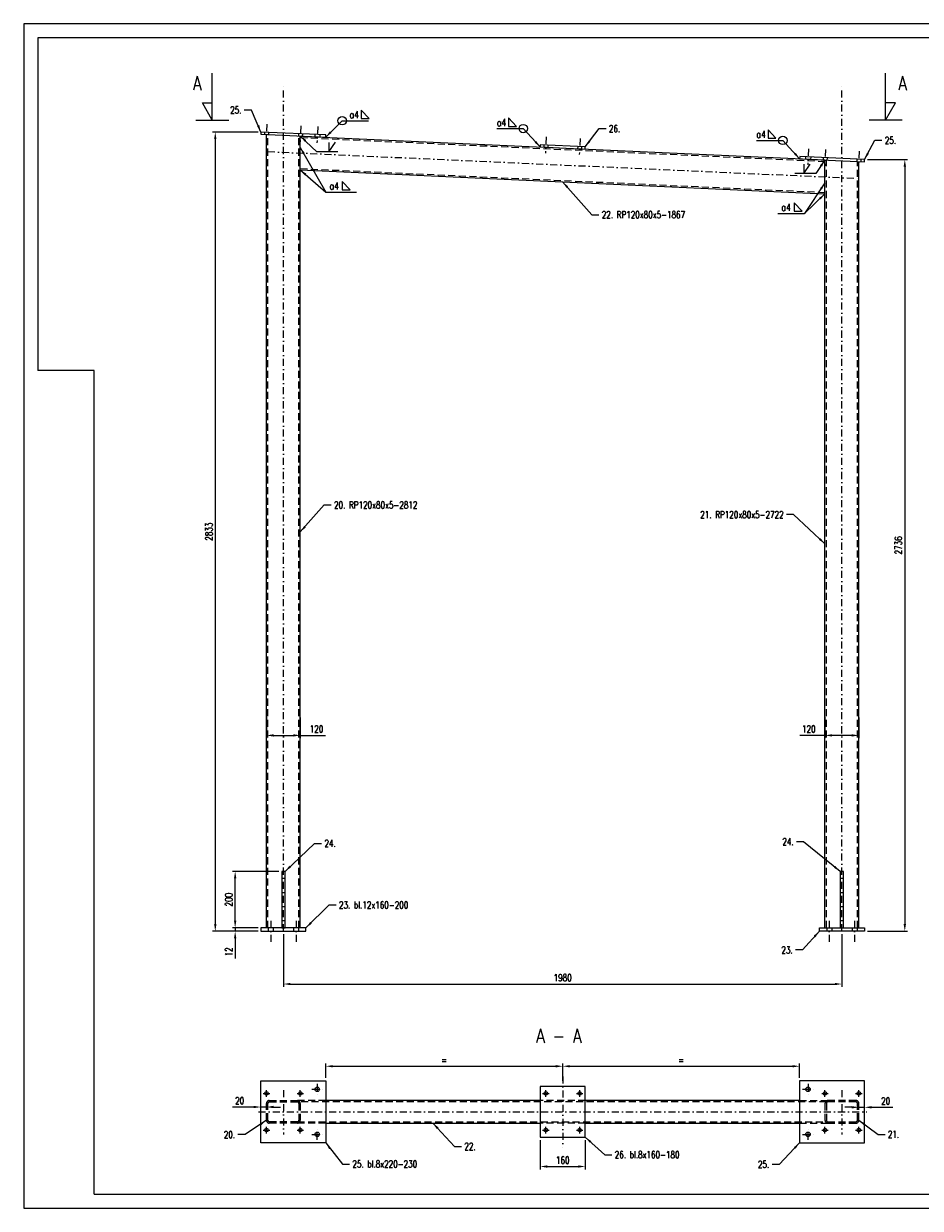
# Model space of a CAD drawing. Header units: centimetres. Extents: x 686402 to 1830517, y -1283654 to -666360.
# Tile 11 of 35: x 1757667 to 1760845, y -1055218 to -1051018. Entities that reach past the tile are written whole.
import ezdxf

# ---------------------------------------------------------------- set-up
doc = ezdxf.new("R2010")
doc.units = ezdxf.units.CM
doc.header["$LTSCALE"] = 50
doc.header["$MEASUREMENT"] = 0
doc.linetypes.add('DASHDOT', pattern=[1, 0.5, -0.25, 0, -0.25])
doc.linetypes.add('DASHED', pattern=[0.75, 0.5, -0.25])
for name, color, linetype in [('0-Ramki', 2, 'Continuous'), ('k_stal_niewid', 4, 'DASHED'), ('k_stal_osie', 1, 'DASHDOT'), ('k_stal_otwory', 1, 'DASHDOT'), ('k_stal_widok', 7, 'Continuous'), ('k_stal_wymiary', 3, 'Continuous')]:
    doc.layers.add(name, color=color, linetype=linetype)
doc.styles.add('MSE-200', font='romans.shx', dxfattribs={"width": 0.8, "height": 40})
doc.styles.add('TXT3', font='romans.shx', dxfattribs={"width": 0.75})
doc.dimstyles.new('Skala_1_10', dxfattribs={"dimscale": 10, "dimtxt": 2.5, "dimasz": 2.5, "dimexe": 1, "dimexo": 1, "dimgap": 1, "dimtad": 1, "dimdec": 0, "dimzin": 0, "dimdsep": 46, "dimtxsty": 'TXT3', "dimcen": 2.5, "dimadec": 0, "dimazin": 0, "dimtfac": 1, "dimtdec": 0, "dimtmove": 0, "dimatfit": 3, "dimfxl": 0, "dimtolj": 1, "dimtzin": 0, "dimarcsym": 0})

# ---------------------------------------------------------------- blocks, each defined once
blk = doc.blocks.new('*D1064')
at = {"layer": 'Defpoints', "color": 0}
for p in [(1758587.3, -1054235.8), (1760567.3, -1054235.8), (1760567.3, -1054423.1)]:
    blk.add_point(p, dxfattribs=at)
at = {"layer": 'k_stal_wymiary', "color": 0, "lineweight": -2}
for p, q in [((1758587.3, -1054245.8), (1758587.3, -1054433.1)), ((1760567.3, -1054245.8), (1760567.3, -1054433.1)), ((1758612.3, -1054423.1), (1760542.3, -1054423.1))]:
    blk.add_line(p, q, dxfattribs=at)
at = {"layer": 'k_stal_wymiary', "color": 0}
for points in [[(1758612.3, -1054418.9), (1758612.3, -1054427.2), (1758587.3, -1054423.1)], [(1760542.3, -1054418.9), (1760542.3, -1054427.2), (1760567.3, -1054423.1)]]:
    blk.add_solid(points, dxfattribs=at)
at = {"layer": 'k_stal_wymiary', "color": 0, "insert": (1759577.3, -1054400.6), "char_height": 25, "attachment_point": 5, "style": 'TXT3'}
blk.add_mtext('\\A1;1980', dxfattribs=at)
blk = doc.blocks.new('*D1065')
at = {"layer": 'Defpoints', "color": 0}
for p in [(1758507.8, -1051402.4), (1758345.8, -1054235.8), (1758507.3, -1054235.8)]:
    blk.add_point(p, dxfattribs=at)
at = {"layer": 'k_stal_wymiary', "color": 0, "lineweight": -2}
for p, q in [((1758497.8, -1051402.4), (1758335.8, -1051402.4)), ((1758345.8, -1051427.4), (1758345.8, -1054210.8)), ((1758497.3, -1054235.8), (1758335.8, -1054235.8))]:
    blk.add_line(p, q, dxfattribs=at)
at = {"layer": 'k_stal_wymiary', "color": 0}
for points in [[(1758341.7, -1051427.4), (1758350, -1051427.4), (1758345.8, -1051402.4)], [(1758341.7, -1054210.8), (1758350, -1054210.8), (1758345.8, -1054235.8)]]:
    blk.add_solid(points, dxfattribs=at)
at = {"layer": 'k_stal_wymiary', "color": 0, "insert": (1758323.3, -1052819.1), "char_height": 25, "attachment_point": 5, "rotation": 90, "style": 'TXT3'}
blk.add_mtext('\\A1;2833', dxfattribs=at)
blk = doc.blocks.new('*D1066')
at = {"layer": 'Defpoints', "color": 0}
for p in [(1758416.3, -1054223.8), (1758507.3, -1054223.8), (1758507.3, -1054235.8)]:
    blk.add_point(p, dxfattribs=at)
at = {"layer": 'k_stal_wymiary', "color": 0, "lineweight": -2}
for p, q in [((1758416.3, -1054198.8), (1758416.3, -1054173.8)), ((1758497.3, -1054223.8), (1758406.3, -1054223.8)), ((1758497.3, -1054235.8), (1758406.3, -1054235.8)), ((1758416.3, -1054223.8), (1758416.3, -1054235.8)), ((1758416.3, -1054260.8), (1758416.3, -1054332.5))]:
    blk.add_line(p, q, dxfattribs=at)
at = {"layer": 'k_stal_wymiary', "color": 0}
for points in [[(1758412.2, -1054198.8), (1758420.5, -1054198.8), (1758416.3, -1054223.8)], [(1758412.2, -1054260.8), (1758420.5, -1054260.8), (1758416.3, -1054235.8)]]:
    blk.add_solid(points, dxfattribs=at)
at = {"layer": 'k_stal_wymiary', "color": 0, "insert": (1758393.8, -1054309.1), "char_height": 25, "attachment_point": 5, "rotation": 90, "style": 'TXT3'}
blk.add_mtext('\\A1;12', dxfattribs=at)
blk = doc.blocks.new('*D1067')
at = {"layer": 'Defpoints', "color": 0}
for p in [(1760647.6, -1051499.7), (1760647.6, -1054235.8), (1760790.3, -1054235.8)]:
    blk.add_point(p, dxfattribs=at)
at = {"layer": 'k_stal_wymiary', "color": 0, "lineweight": -2}
for p, q in [((1760657.6, -1051499.7), (1760800.3, -1051499.7)), ((1760790.3, -1051524.7), (1760790.3, -1054210.8)), ((1760657.6, -1054235.8), (1760800.3, -1054235.8))]:
    blk.add_line(p, q, dxfattribs=at)
at = {"layer": 'k_stal_wymiary', "color": 0}
for points in [[(1760786.2, -1051524.7), (1760794.5, -1051524.7), (1760790.3, -1051499.7)], [(1760786.2, -1054210.8), (1760794.5, -1054210.8), (1760790.3, -1054235.8)]]:
    blk.add_solid(points, dxfattribs=at)
at = {"layer": 'k_stal_wymiary', "color": 0, "insert": (1760767.8, -1052867.7), "char_height": 25, "attachment_point": 5, "rotation": 90, "style": 'TXT3'}
blk.add_mtext('\\A1;2736', dxfattribs=at)
blk = doc.blocks.new('*D1068')
at = {"layer": 'Defpoints', "color": 0}
for p in [(1758416.3, -1054023.8), (1758581.3, -1054023.8), (1758507.3, -1054223.8)]:
    blk.add_point(p, dxfattribs=at)
at = {"layer": 'k_stal_wymiary', "color": 0, "lineweight": -2}
for p, q in [((1758571.3, -1054023.8), (1758406.3, -1054023.8)), ((1758416.3, -1054198.8), (1758416.3, -1054048.8)), ((1758497.3, -1054223.8), (1758406.3, -1054223.8))]:
    blk.add_line(p, q, dxfattribs=at)
at = {"layer": 'k_stal_wymiary', "color": 0}
for points in [[(1758412.2, -1054048.8), (1758420.5, -1054048.8), (1758416.3, -1054023.8)], [(1758412.2, -1054198.8), (1758420.5, -1054198.8), (1758416.3, -1054223.8)]]:
    blk.add_solid(points, dxfattribs=at)
at = {"layer": 'k_stal_wymiary', "color": 0, "insert": (1758393.8, -1054123.8), "char_height": 25, "attachment_point": 5, "rotation": 90, "style": 'TXT3'}
blk.add_mtext('\\A1;200', dxfattribs=at)
blk = doc.blocks.new('*D1069')
at = {"layer": 'Defpoints', "color": 0}
for p in [(1758507.3, -1054859.1), (1758507.3, -1054876.2), (1758527.3, -1054876.2)]:
    blk.add_point(p, dxfattribs=at)
at = {"layer": 'k_stal_wymiary', "color": 0, "lineweight": -2}
for p, q in [((1758482.3, -1054859.1), (1758407, -1054859.1)), ((1758507.3, -1054866.2), (1758507.3, -1054849.1)), ((1758527.3, -1054859.1), (1758507.3, -1054859.1)), ((1758527.3, -1054866.2), (1758527.3, -1054849.1)), ((1758552.3, -1054859.1), (1758577.3, -1054859.1))]:
    blk.add_line(p, q, dxfattribs=at)
at = {"layer": 'k_stal_wymiary', "color": 0}
for points in [[(1758482.3, -1054854.9), (1758482.3, -1054863.2), (1758507.3, -1054859.1)], [(1758552.3, -1054854.9), (1758552.3, -1054863.2), (1758527.3, -1054859.1)]]:
    blk.add_solid(points, dxfattribs=at)
at = {"layer": 'k_stal_wymiary', "color": 0, "insert": (1758432.2, -1054836.6), "char_height": 25, "attachment_point": 5, "style": 'TXT3'}
blk.add_mtext('\\A1;20', dxfattribs=at)
blk = doc.blocks.new('*D1070')
at = {"layer": 'Defpoints', "color": 0}
for p in [(1759577.7, -1054714.6), (1758737.3, -1054766.2), (1759577.7, -1054776.2)]:
    blk.add_point(p, dxfattribs=at)
at = {"layer": 'k_stal_wymiary', "color": 0, "lineweight": -2}
for p, q in [((1758737.3, -1054756.2), (1758737.3, -1054704.6)), ((1758762.3, -1054714.6), (1759552.7, -1054714.6)), ((1759577.7, -1054766.2), (1759577.7, -1054704.6))]:
    blk.add_line(p, q, dxfattribs=at)
at = {"layer": 'k_stal_wymiary', "color": 0}
for points in [[(1758762.3, -1054710.4), (1758762.3, -1054718.7), (1758737.3, -1054714.6)], [(1759552.7, -1054710.4), (1759552.7, -1054718.7), (1759577.7, -1054714.6)]]:
    blk.add_solid(points, dxfattribs=at)
at = {"layer": 'k_stal_wymiary', "color": 0, "insert": (1759157.5, -1054692.1), "char_height": 25, "attachment_point": 5, "style": 'TXT3'}
blk.add_mtext('\\A1;=', dxfattribs=at)
blk = doc.blocks.new('*D1071')
at = {"layer": 'Defpoints', "color": 0}
for p in [(1760417.3, -1054714.6), (1759577.7, -1054776.2), (1760417.3, -1054766.2)]:
    blk.add_point(p, dxfattribs=at)
at = {"layer": 'k_stal_wymiary', "color": 0, "lineweight": -2}
for p, q in [((1759577.7, -1054766.2), (1759577.7, -1054704.6)), ((1759602.7, -1054714.6), (1760392.3, -1054714.6)), ((1760417.3, -1054756.2), (1760417.3, -1054704.6))]:
    blk.add_line(p, q, dxfattribs=at)
at = {"layer": 'k_stal_wymiary', "color": 0}
for points in [[(1759602.7, -1054710.4), (1759602.7, -1054718.7), (1759577.7, -1054714.6)], [(1760392.3, -1054710.4), (1760392.3, -1054718.7), (1760417.3, -1054714.6)]]:
    blk.add_solid(points, dxfattribs=at)
at = {"layer": 'k_stal_wymiary', "color": 0, "insert": (1759997.5, -1054692.1), "char_height": 25, "attachment_point": 5, "style": 'TXT3'}
blk.add_mtext('\\A1;=', dxfattribs=at)
blk = doc.blocks.new('*D1072')
at = {"layer": 'Defpoints', "color": 0}
for p in [(1760647.3, -1054860.1), (1760627.3, -1054876.2), (1760647.3, -1054876.2)]:
    blk.add_point(p, dxfattribs=at)
at = {"layer": 'k_stal_wymiary', "color": 0, "lineweight": -2}
for p, q in [((1760602.3, -1054860.1), (1760577.3, -1054860.1)), ((1760627.3, -1054866.2), (1760627.3, -1054850.1)), ((1760627.3, -1054860.1), (1760647.3, -1054860.1)), ((1760647.3, -1054866.2), (1760647.3, -1054850.1)), ((1760672.3, -1054860.1), (1760747.7, -1054860.1))]:
    blk.add_line(p, q, dxfattribs=at)
at = {"layer": 'k_stal_wymiary', "color": 0}
for points in [[(1760602.3, -1054855.9), (1760602.3, -1054864.2), (1760627.3, -1054860.1)], [(1760672.3, -1054855.9), (1760672.3, -1054864.2), (1760647.3, -1054860.1)]]:
    blk.add_solid(points, dxfattribs=at)
at = {"layer": 'k_stal_wymiary', "color": 0, "insert": (1760722.5, -1054837.6), "char_height": 25, "attachment_point": 5, "style": 'TXT3'}
blk.add_mtext('\\A1;20', dxfattribs=at)
blk = doc.blocks.new('*D1073')
at = {"layer": 'Defpoints', "color": 0}
for p in [(1759497.7, -1054966.2), (1759657.7, -1054966.2), (1759657.7, -1055070.1)]:
    blk.add_point(p, dxfattribs=at)
at = {"layer": 'k_stal_wymiary', "color": 0, "lineweight": -2}
for p, q in [((1759497.7, -1054976.2), (1759497.7, -1055080.1)), ((1759657.7, -1054976.2), (1759657.7, -1055080.1)), ((1759522.7, -1055070.1), (1759632.7, -1055070.1))]:
    blk.add_line(p, q, dxfattribs=at)
at = {"layer": 'k_stal_wymiary', "color": 0}
for points in [[(1759522.7, -1055065.9), (1759522.7, -1055074.2), (1759497.7, -1055070.1)], [(1759632.7, -1055065.9), (1759632.7, -1055074.2), (1759657.7, -1055070.1)]]:
    blk.add_solid(points, dxfattribs=at)
at = {"layer": 'k_stal_wymiary', "color": 0, "insert": (1759577.7, -1055047.6), "char_height": 25, "attachment_point": 5, "style": 'TXT3'}
blk.add_mtext('\\A1;160', dxfattribs=at)
blk = doc.blocks.new('*D1076')
at = {"layer": 'Defpoints', "color": 0}
for p in [(1758527.3, -1053465.5), (1758647.3, -1053468.2), (1758647.3, -1053541.6)]:
    blk.add_point(p, dxfattribs=at)
at = {"layer": 'k_stal_wymiary', "color": 0, "lineweight": -2}
for p, q in [((1758527.3, -1053475.5), (1758527.3, -1053551.6)), ((1758647.3, -1053478.2), (1758647.3, -1053551.6)), ((1758552.3, -1053541.6), (1758622.3, -1053541.6)), ((1758647.3, -1053541.6), (1758737, -1053541.6))]:
    blk.add_line(p, q, dxfattribs=at)
at = {"layer": 'k_stal_wymiary', "color": 0}
for points in [[(1758552.3, -1053537.4), (1758552.3, -1053545.7), (1758527.3, -1053541.6)], [(1758622.3, -1053537.4), (1758622.3, -1053545.7), (1758647.3, -1053541.6)]]:
    blk.add_solid(points, dxfattribs=at)
at = {"layer": 'k_stal_wymiary', "color": 0, "insert": (1758704.7, -1053519.1), "char_height": 25, "attachment_point": 5, "style": 'TXT3'}
blk.add_mtext('\\A1;120', dxfattribs=at)
blk = doc.blocks.new('*D1077')
at = {"layer": 'Defpoints', "color": 0}
for p in [(1760507.3, -1053465.5), (1760627.3, -1053468.2), (1760627.3, -1053541.6)]:
    blk.add_point(p, dxfattribs=at)
at = {"layer": 'k_stal_wymiary', "color": 0, "lineweight": -2}
for p, q in [((1760507.3, -1053475.5), (1760507.3, -1053551.6)), ((1760627.3, -1053478.2), (1760627.3, -1053551.6)), ((1760507.3, -1053541.6), (1760417.7, -1053541.6)), ((1760602.3, -1053541.6), (1760532.3, -1053541.6))]:
    blk.add_line(p, q, dxfattribs=at)
at = {"layer": 'k_stal_wymiary', "color": 0}
for points in [[(1760532.3, -1053537.4), (1760532.3, -1053545.7), (1760507.3, -1053541.6)], [(1760602.3, -1053537.4), (1760602.3, -1053545.7), (1760627.3, -1053541.6)]]:
    blk.add_solid(points, dxfattribs=at)
at = {"layer": 'k_stal_wymiary', "color": 0, "insert": (1760450, -1053519.1), "char_height": 25, "attachment_point": 5, "style": 'TXT3'}
blk.add_mtext('\\A1;120', dxfattribs=at)

msp = doc.modelspace()

# ---------------------------------------------------------------- linework, layer by layer
at = {"layer": '0-Ramki', "color": 1}
for p, q in [((1757716.6, -1051068.2), (1757716.6, -1052248.2)), ((1757916.6, -1052248.2), (1757716.6, -1052248.2)), ((1757916.6, -1055168.2), (1757916.6, -1052248.2)), ((1757916.6, -1055168.2), (1762336.2, -1055168.2))]:
    msp.add_line(p, q, dxfattribs=at)
msp.add_lwpolyline([(1763556.6, -1051068.2), (1757716.6, -1051068.2)], dxfattribs=at)
at = {"layer": 'k_stal_niewid'}
for p, q in [((1758520.8, -1051403), (1758520.4, -1051411)), ((1758532.3, -1054223.8), (1758532.3, -1051411.5)), ((1758534.8, -1051403.6), (1758534.4, -1051411.6)), ((1758640.6, -1051408.4), (1758640.3, -1051416.4)), ((1758642.3, -1054223.8), (1758642.3, -1051416.5)), ((1758647.3, -1051421.8), (1760507.3, -1051506.3)), ((1758654.6, -1051409.1), (1758654.3, -1051417.1)), ((1758698.6, -1051411.1), (1758698.2, -1051419.1)), ((1758716.6, -1051411.9), (1758716.2, -1051419.9)), ((1759510.8, -1051448), (1759510.4, -1051456)), ((1759524.8, -1051448.6), (1759524.4, -1051456.6)), ((1759630.6, -1051453.4), (1759630.3, -1051461.4)), ((1759644.6, -1051454.1), (1759644.3, -1051462.1)), ((1760438.8, -1051490.2), (1760438.5, -1051498.2)), ((1760456.8, -1051491), (1760456.5, -1051499)), ((1760500.8, -1051493), (1760500.4, -1051501)), ((1760512.3, -1054223.8), (1760512.3, -1051501.5)), ((1760514.8, -1051493.6), (1760514.4, -1051501.6)), ((1760620.6, -1051498.4), (1760620.3, -1051506.4)), ((1760622.3, -1054223.8), (1760622.3, -1051506.5)), ((1760634.6, -1051499.1), (1760634.3, -1051507.1)), ((1758647.3, -1051531.9), (1760507.3, -1051616.4)), ((1758533.3, -1054223.8), (1758533.3, -1054235.8)), ((1758551.3, -1054223.8), (1758551.3, -1054235.8)), ((1758623.3, -1054223.8), (1758623.3, -1054235.8)), ((1758641.3, -1054223.8), (1758641.3, -1054235.8)), ((1760513.3, -1054223.8), (1760513.3, -1054235.8)), ((1760531.3, -1054223.8), (1760531.3, -1054235.8)), ((1760603.3, -1054223.8), (1760603.3, -1054235.8)), ((1760621.3, -1054223.8), (1760621.3, -1054235.8)), ((1758737.3, -1054836.2), (1758637.3, -1054836.2)), ((1760512.3, -1054841.2), (1758637.3, -1054841.2)), ((1759657.7, -1054836.2), (1759497.7, -1054836.2)), ((1760417.3, -1054836.2), (1760517.3, -1054836.2)), ((1758637.3, -1054911.2), (1760510.7, -1054911.2)), ((1758737.3, -1054916.2), (1758637.3, -1054916.2)), ((1759657.7, -1054916.2), (1759497.7, -1054916.2)), ((1760417.3, -1054916.2), (1760517.3, -1054916.2))]:
    msp.add_line(p, q, dxfattribs=at)
for points in [[(1758647.3, -1054846.2), (1758647.3, -1054906.2, -0.414214), (1758637.3, -1054916.2), (1758537.3, -1054916.2, -0.414214), (1758527.3, -1054906.2), (1758527.3, -1054846.2, -0.414214), (1758537.3, -1054836.2), (1758637.3, -1054836.2, -0.414214)], [(1758642.3, -1054846.2), (1758642.3, -1054906.2, -0.414214), (1758637.3, -1054911.2), (1758537.3, -1054911.2, -0.414214), (1758532.3, -1054906.2), (1758532.3, -1054846.2, -0.414214), (1758537.3, -1054841.2), (1758637.3, -1054841.2, -0.414214)], [(1760507.3, -1054846.2), (1760507.3, -1054906.2, 0.414214), (1760517.3, -1054916.2), (1760617.3, -1054916.2, 0.414214), (1760627.3, -1054906.2), (1760627.3, -1054846.2, 0.414214), (1760617.3, -1054836.2), (1760517.3, -1054836.2, 0.414214)], [(1760512.3, -1054846.2), (1760512.3, -1054906.2, 0.414214), (1760517.3, -1054911.2), (1760617.3, -1054911.2, 0.414214), (1760622.3, -1054906.2), (1760622.3, -1054846.2, 0.414214), (1760617.3, -1054841.2), (1760517.3, -1054841.2, 0.414214)]]:
    msp.add_lwpolyline(points, format="xyb", close=True, dxfattribs=at)
at = {"layer": 'k_stal_osie'}
for p, q in [((1758587.3, -1054235.8), (1758587.3, -1051234.6)), ((1760567.3, -1054235.8), (1760567.3, -1051234.6)), ((1758532.3, -1051471.6), (1760622.3, -1051566.6)), ((1759577.7, -1054750.6), (1759577.7, -1055001.9)), ((1758587.3, -1054799.1), (1758587.3, -1054957.1)), ((1760567.3, -1054799.1), (1760567.3, -1054957.1)), ((1758499.2, -1054876.2), (1760656.2, -1054876.2))]:
    msp.add_line(p, q, dxfattribs=at)
at = {"layer": 'k_stal_otwory'}
for p, q in [((1758529.1, -1051374.6), (1758526.5, -1051432)), ((1758648.9, -1051380.1), (1758646.3, -1051437.4)), ((1758708.9, -1051382.8), (1758706.3, -1051440.1)), ((1759519.1, -1051419.6), (1759516.5, -1051477)), ((1759638.9, -1051425.1), (1759636.3, -1051482.4)), ((1760449.1, -1051461.9), (1760446.5, -1051519.2)), ((1760509.1, -1051464.6), (1760506.5, -1051522)), ((1760628.9, -1051470.1), (1760626.3, -1051527.4)), ((1758542.3, -1054198.8), (1758542.3, -1054275.7)), ((1758632.3, -1054198.8), (1758632.3, -1054275.7)), ((1760522.3, -1054198.8), (1760522.3, -1054275.7)), ((1760612.3, -1054198.8), (1760612.3, -1054275.7)), ((1758707.3, -1054777), (1758707.3, -1054815.4)), ((1760447.3, -1054777), (1760447.3, -1054815.4)), ((1758515.8, -1054811.2), (1758538.9, -1054811.2)), ((1758527.3, -1054822.8), (1758527.3, -1054799.7)), ((1758635.8, -1054811.2), (1758658.9, -1054811.2)), ((1758647.3, -1054822.8), (1758647.3, -1054799.7)), ((1758688.1, -1054796.2), (1758726.5, -1054796.2)), ((1759506.2, -1054811.2), (1759529.2, -1054811.2)), ((1759517.7, -1054822.8), (1759517.7, -1054799.7)), ((1759626.2, -1054811.2), (1759649.2, -1054811.2)), ((1759637.7, -1054822.8), (1759637.7, -1054799.7)), ((1760428.1, -1054796.2), (1760466.5, -1054796.2)), ((1760495.8, -1054811.2), (1760518.9, -1054811.2)), ((1760507.3, -1054822.8), (1760507.3, -1054799.7)), ((1760615.8, -1054811.2), (1760638.9, -1054811.2)), ((1760627.3, -1054822.8), (1760627.3, -1054799.7)), ((1758515.8, -1054941.2), (1758538.9, -1054941.2)), ((1758527.3, -1054952.8), (1758527.3, -1054929.7)), ((1758635.8, -1054941.2), (1758658.9, -1054941.2)), ((1758647.3, -1054952.8), (1758647.3, -1054929.7)), ((1758707.3, -1054975.4), (1758707.3, -1054937)), ((1759506.2, -1054941.2), (1759529.2, -1054941.2)), ((1759517.7, -1054952.8), (1759517.7, -1054929.7)), ((1759626.2, -1054941.2), (1759649.2, -1054941.2)), ((1759637.7, -1054952.8), (1759637.7, -1054929.7)), ((1760447.3, -1054975.4), (1760447.3, -1054937)), ((1760495.8, -1054941.2), (1760518.9, -1054941.2)), ((1760507.3, -1054952.8), (1760507.3, -1054929.7)), ((1760615.8, -1054941.2), (1760638.9, -1054941.2)), ((1760627.3, -1054952.8), (1760627.3, -1054929.7)), ((1758688.1, -1054956.2), (1758726.5, -1054956.2)), ((1760428.1, -1054956.2), (1760466.5, -1054956.2))]:
    msp.add_line(p, q, dxfattribs=at)
at = {"layer": 'k_stal_widok'}
for p, q in [((1758527.3, -1054223.8), (1758527.3, -1051411.3)), ((1758647.3, -1054223.8), (1758647.3, -1051416.7)), ((1758647.3, -1051416.7), (1760507.3, -1051501.3)), ((1760507.3, -1054223.8), (1760507.3, -1051501.3)), ((1760627.3, -1054223.8), (1760627.3, -1051506.7)), ((1758647.3, -1051536.9), (1760507.3, -1051621.4)), ((1759497.7, -1054836.2), (1758737.3, -1054836.2)), ((1760417.3, -1054836.2), (1759657.7, -1054836.2)), ((1758737.3, -1054916.2), (1759497.7, -1054916.2)), ((1759658.3, -1054916.2), (1760417.3, -1054916.2))]:
    msp.add_line(p, q, dxfattribs=at)
for points in [[(1757666.6, -1055218.2), (1763606.6, -1055218.2), (1763606.6, -1051018.2), (1757666.6, -1051018.2)], [(1758507.4, -1051410.4), (1758737.2, -1051420.8), (1758737.5, -1051412.8), (1758507.8, -1051402.4)], [(1759497.4, -1051455.4), (1759657.3, -1051462.7), (1759657.6, -1051454.7), (1759497.8, -1051447.4)], [(1760417.5, -1051497.2), (1760647.3, -1051507.7), (1760647.6, -1051499.7), (1760417.9, -1051489.2)], [(1758581.3, -1054223.8), (1758593.3, -1054223.8), (1758593.3, -1054023.8), (1758581.3, -1054023.8)], [(1760561.3, -1054223.8), (1760573.3, -1054223.8), (1760573.3, -1054023.8), (1760561.3, -1054023.8)], [(1758507.3, -1054235.8), (1758667.3, -1054235.8), (1758667.3, -1054223.8), (1758507.3, -1054223.8)], [(1760647.3, -1054235.8), (1760487.3, -1054235.8), (1760487.3, -1054223.8), (1760647.3, -1054223.8)], [(1758737.3, -1054766.2), (1758737.3, -1054986.2), (1758507.3, -1054986.2), (1758507.3, -1054766.2)], [(1759497.7, -1054966.2), (1759657.7, -1054966.2), (1759657.7, -1054786.2), (1759497.7, -1054786.2)], [(1760417.3, -1054766.2), (1760417.3, -1054986.2), (1760647.3, -1054986.2), (1760647.3, -1054766.2)]]:
    msp.add_lwpolyline(points, close=True, dxfattribs=at)
for centre, radius in [((1758527.3, -1054811.2), 6.5), ((1758647.3, -1054811.2), 6.5), ((1758707.3, -1054796.2), 8), ((1759517.7, -1054811.2), 6.5), ((1759637.7, -1054811.2), 6.5), ((1760447.3, -1054796.2), 8), ((1760507.3, -1054811.2), 6.5), ((1760627.3, -1054811.2), 6.5), ((1758527.3, -1054941.2), 6.5), ((1758647.3, -1054941.2), 6.5), ((1758707.3, -1054956.2), 8), ((1759517.7, -1054941.2), 6.5), ((1759637.7, -1054941.2), 6.5), ((1760447.3, -1054956.2), 8), ((1760507.3, -1054941.2), 6.5), ((1760627.3, -1054941.2), 6.5)]:
    msp.add_circle(centre, radius, dxfattribs=at)
at = {"layer": 'k_stal_wymiary'}
for p, q in [((1758335.2, -1051360.6), (1758335.2, -1051194.1)), ((1760722.3, -1051360.6), (1760722.3, -1051194.1)), ((1758335.2, -1051360.6), (1758300.9, -1051298.7)), ((1758300.9, -1051298.7), (1758335.2, -1051298.7)), ((1760722.3, -1051360.6), (1760756.7, -1051298.7)), ((1760756.7, -1051298.7), (1760722.3, -1051298.7)), ((1760722.3, -1051360.6), (1760756.7, -1051298.7)), ((1760756.7, -1051298.7), (1760722.3, -1051298.7)), ((1758862.8, -1051324.6), (1758862.8, -1051354.6)), ((1758862.8, -1051324.6), (1758890.8, -1051354.6)), ((1758276.8, -1051360.6), (1758393.7, -1051360.6)), ((1758795.7, -1051362.1), (1758889.2, -1051362.1)), ((1758862.8, -1051354.6), (1758862.8, -1051354.6)), ((1758862.8, -1051354.6), (1758890.8, -1051354.6)), ((1759385.3, -1051352.6), (1759385.3, -1051382.6)), ((1759385.3, -1051352.6), (1759413.3, -1051382.6)), ((1759385.3, -1051382.6), (1759385.3, -1051382.6)), ((1759385.3, -1051382.6), (1759413.3, -1051382.6)), ((1760780.8, -1051360.6), (1760663.9, -1051360.6)), ((1760780.8, -1051360.6), (1760663.9, -1051360.6)), ((1759344.2, -1051390.1), (1759437.7, -1051390.1)), ((1760305.4, -1051394.4), (1760305.4, -1051424.4)), ((1760305.4, -1051394.4), (1760333.4, -1051424.4)), ((1760305.4, -1051424.4), (1760305.4, -1051424.4)), ((1760305.4, -1051424.4), (1760333.4, -1051424.4)), ((1758748.7, -1051472.3), (1758771.7, -1051438.6)), ((1758748.7, -1051439.1), (1758748.7, -1051472.3)), ((1760264.3, -1051431.9), (1760357.8, -1051431.9)), ((1758780.8, -1051472.3), (1758706.4, -1051472.3)), ((1760475.3, -1051549.8), (1760400.9, -1051549.8)), ((1760432.2, -1051549.8), (1760455.2, -1051516.1)), ((1760432.2, -1051516.6), (1760432.2, -1051549.8)), ((1758795.7, -1051577.5), (1758795.7, -1051607.5)), ((1758795.7, -1051577.5), (1758823.7, -1051607.5)), ((1758738.1, -1051615.1), (1758846.6, -1051615.1)), ((1758795.7, -1051607.5), (1758795.7, -1051607.5)), ((1758795.7, -1051607.5), (1758823.7, -1051607.5)), ((1760398, -1051653.5), (1760398, -1051683.5)), ((1760398, -1051653.5), (1760426, -1051683.5)), ((1760340.3, -1051691.1), (1760434.8, -1051691.1)), ((1760398, -1051683.5), (1760398, -1051683.5)), ((1760398, -1051683.5), (1760426, -1051683.5))]:
    msp.add_line(p, q, dxfattribs=at)
for centre in [(1758795.7, -1051362.1), (1759437.7, -1051390.1), (1760357.8, -1051431.9)]:
    msp.add_circle(centre, 15, dxfattribs=at)

# ---------------------------------------------------------------- texts
at = {"layer": 'k_stal_wymiary', "style": 'MSE-200', "width": 0.8}
for s, height, p in [('A', 50, (1758266.5, -1051254.1)), ('A', 50, (1760767.2, -1051254.1)), ('a4', 25, (1758821.5, -1051353.1)), ('a4', 25, (1759344, -1051381.1)), ('a4', 25, (1760264, -1051422.9)), ('a4', 25, (1758750.4, -1051606.1)), ('a4', 25, (1760352.6, -1051682.1)), ('A - A', 50, (1759483.4, -1054631.5))]:
    msp.add_text(s, height=height, dxfattribs=at).set_placement(p)
at = {"layer": 'k_stal_wymiary', "char_height": 25, "style": 'TXT3'}
for s, insert, width, attachment_point in [('\\A1;25.', (1758438.8, -1051337.1), 101, 9), ('\\A1;26.', (1759741.3, -1051377.6), 101, 1), ('\\A1;25.', (1760719.3, -1051419.1), 101, 1), ('\\A1;22. RP120x80x5-1867', (1759715.8, -1051683.1), 342, 1), ('\\A1;20. RP120x80x5-2812', (1758766.8, -1052712.1), 390.5, 1), ('\\A1;21. RP120x80x5-2722', (1760360.8, -1052771.1), 342.5, 9), ('\\A1;24.', (1760396.3, -1053931.1), 101, 9), ('\\A1;24.', (1758732.8, -1053912.1), 101, 1), ('\\A1;23. bl.12x160-200', (1758784.3, -1054130.1), 283.5, 1), ('\\A1;23.', (1760392.8, -1054314.6), 101, 9), ('\\A1;20.', (1758416.3, -1054969.6), 101, 9), ('\\A1;21.', (1760730.3, -1054943.6), 101, 1), ('\\A1;22.', (1759228.8, -1054986.6), 101, 1), ('\\A1;26. bl.8x160-180', (1759761.8, -1055015.6), 252, 1), ('\\A1;25. bl.8x220-230', (1758831.8, -1055049.1), 262, 1), ('\\A1;25.', (1760309.8, -1055075.1), 101, 9)]:
    msp.add_mtext(s, dxfattribs=dict(at, insert=insert, width=width, attachment_point=attachment_point))

# ---------------------------------------------------------------- dimensions: what is measured, and where the dimension line sits
at = {"layer": 'k_stal_wymiary'}
for base, p1, p2, picture, middle in [((1758345.8, -1054235.8), (1758507.8, -1051402.4), (1758507.3, -1054235.8), '*D1065', (1758323.3, -1052819.1)), ((1760790.3, -1054235.8), (1760647.6, -1051499.7), (1760647.6, -1054235.8), '*D1067', (1760767.8, -1052867.7)), ((1758416.3, -1054023.8), (1758507.3, -1054223.8), (1758581.3, -1054023.8), '*D1068', (1758393.8, -1054123.8))]:
    dim = msp.add_linear_dim(base=base, p1=p1, p2=p2, angle=90, dimstyle='Skala_1_10', dxfattribs=at)
    dim.commit()
    dim.dimension.update_dxf_attribs({"geometry": picture, "text_midpoint": middle})
for base, p1, p2, picture, middle in [((1758647.3, -1053541.6), (1758527.3, -1053465.5), (1758647.3, -1053468.2), '*D1076', (1758704.7, -1053541.6)), ((1760627.3, -1053541.6), (1760507.3, -1053465.5), (1760627.3, -1053468.2), '*D1077', (1760450, -1053541.6))]:
    dim = msp.add_linear_dim(base=base, p1=p1, p2=p2, dimstyle='Skala_1_10', dxfattribs=at)
    dim.commit()
    dim.dimension.update_dxf_attribs({"geometry": picture, "text_midpoint": middle, "dimtype": 160})
dim = msp.add_linear_dim(base=(1758416.3, -1054223.8), p1=(1758507.3, -1054235.8), p2=(1758507.3, -1054223.8), angle=90, dimstyle='Skala_1_10', dxfattribs=at)
dim.commit()
dim.dimension.update_dxf_attribs({"geometry": '*D1066', "text_midpoint": (1758416.3, -1054309.1), "dimtype": 160})
for base, p1, p2, picture, middle in [((1760567.3, -1054423.1), (1758587.3, -1054235.8), (1760567.3, -1054235.8), '*D1064', (1759577.3, -1054400.6)), ((1758507.3, -1054859.1), (1758527.3, -1054876.2), (1758507.3, -1054876.2), '*D1069', (1758432.2, -1054836.6)), ((1760647.3, -1054860.1), (1760627.3, -1054876.2), (1760647.3, -1054876.2), '*D1072', (1760722.5, -1054837.6)), ((1759657.7, -1055070.1), (1759497.7, -1054966.2), (1759657.7, -1054966.2), '*D1073', (1759577.7, -1055047.6))]:
    dim = msp.add_linear_dim(base=base, p1=p1, p2=p2, dimstyle='Skala_1_10', dxfattribs=at)
    dim.commit()
    dim.dimension.update_dxf_attribs({"geometry": picture, "text_midpoint": middle})
for base, p1, p2, picture, middle in [((1759577.7, -1054714.6), (1758737.3, -1054766.2), (1759577.7, -1054776.2), '*D1070', (1759157.5, -1054692.1)), ((1760417.3, -1054714.6), (1759577.7, -1054776.2), (1760417.3, -1054766.2), '*D1071', (1759997.5, -1054692.1))]:
    dim = msp.add_linear_dim(base=base, p1=p1, p2=p2, text='=', dimstyle='Skala_1_10', dxfattribs=at)
    dim.commit()
    dim.dimension.update_dxf_attribs({"geometry": picture, "text_midpoint": middle})

# ---------------------------------------------------------------- leaders
at = {"layer": 'k_stal_wymiary', "annotation_type": 0, "has_hookline": 1}
for points, hookline_direction, text_width in [([(1758507.8, -1051402.4), (1758473.8, -1051324.6), (1758448.8, -1051324.6)], 1, 37.5), ([(1759657.6, -1051454.7), (1759706.3, -1051390.1), (1759731.3, -1051390.1)], 0, 37.5), ([(1760647.6, -1051499.7), (1760684.3, -1051431.6), (1760709.3, -1051431.6)], 0, 37.5), ([(1759577.3, -1051579.1), (1759680.8, -1051695.6), (1759705.8, -1051695.6)], 0, 318.7), ([(1758647.3, -1052820.2), (1758731.8, -1052724.6), (1758756.8, -1052724.6)], 0, 318.7), ([(1760507.3, -1052862.5), (1760395.8, -1052758.6), (1760370.8, -1052758.6)], 1, 318.8), ([(1758593.3, -1054023.8), (1758697.8, -1053924.6), (1758722.8, -1053924.6)], 0, 37.5), ([(1760561.3, -1054023.8), (1760431.3, -1053918.6), (1760406.3, -1053918.6)], 1, 37.5), ([(1758667.3, -1054223.8), (1758749.3, -1054142.6), (1758774.3, -1054142.6)], 0, 263.4), ([(1760487.3, -1054235.8), (1760427.8, -1054302.1), (1760402.8, -1054302.1)], 1, 37.5), ([(1758527.3, -1054906.2), (1758451.3, -1054957.1), (1758426.3, -1054957.1)], 1, 37.5), ([(1760627.3, -1054906.2), (1760695.3, -1054956.1), (1760720.3, -1054956.1)], 0, 33.9), ([(1759117.5, -1054916.2), (1759193.8, -1054999.1), (1759218.8, -1054999.1)], 0, 37.5), ([(1758737.3, -1054986.2), (1758796.8, -1055061.6), (1758821.8, -1055061.6)], 0, 252.7), ([(1759657.7, -1054966.2), (1759726.8, -1055028.1), (1759751.8, -1055028.1)], 0, 245.5), ([(1760417.3, -1054986.2), (1760344.8, -1055062.6), (1760319.8, -1055062.6)], 1, 37.5)]:
    msp.add_leader(points, dimstyle='Skala_1_10', override={"dimgap": 1, "dimtad": 0}, dxfattribs=dict(at, hookline_direction=hookline_direction, text_width=text_width))
at = {"layer": 'k_stal_wymiary'}
for points in [[(1758737.2, -1051420.8), (1758795.7, -1051362.1)], [(1758647.3, -1051416.7), (1758706.4, -1051472.3)], [(1759497.4, -1051455.4), (1759437.7, -1051390.1)], [(1758647.3, -1051457.1), (1758738.1, -1051615.1)], [(1760417.5, -1051497.2), (1760357.8, -1051431.9)], [(1760507.3, -1051501.3), (1760475.3, -1051549.8)], [(1758647.3, -1051536.9), (1758738.1, -1051615.1)], [(1760507.3, -1051582.6), (1760434.8, -1051691.1)], [(1760507.3, -1051621.4), (1760434.8, -1051691.1)]]:
    msp.add_leader(points, dimstyle='Skala_1_10', override={"dimgap": 1, "dimtad": 0}, dxfattribs=at)

doc.saveas('drawing.dxf')
